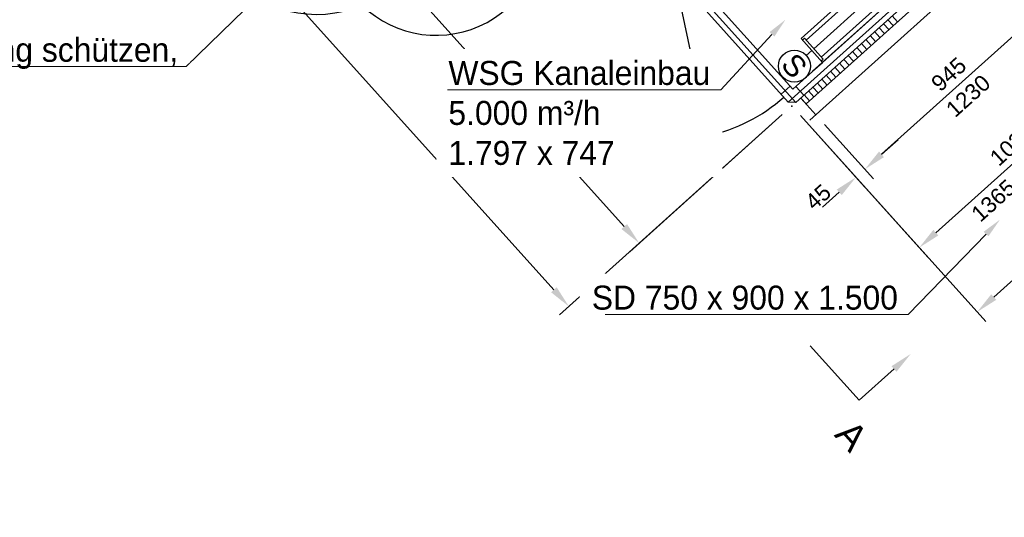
# Model space of a CAD drawing. Header units: millimetres. Extents: x -5775 to 84228, y -103402 to 6925.
# Tile 22 of 42: x 64142 to 67836, y -83159 to -81291. Entities that reach past the tile are written whole.
import ezdxf
from ezdxf import colors
from ezdxf.entities.mleader import LeaderData, LeaderLine
from ezdxf.enums import TextEntityAlignment as Align
from ezdxf.math import Vec2, Vec3

# ---------------------------------------------------------------- set-up
doc = ezdxf.new("R2010")
doc.units = ezdxf.units.MM
doc.header["$LTSCALE"] = 0.4
doc.layers.add('PI--XREF_Baukörper', color=252, linetype='Continuous', lineweight=18)
doc.layers.add('Pi_lü_Beschriftung', color=43, linetype='Continuous', lineweight=18)
doc.layers.add('RLT 1', color=253, linetype='Continuous')
doc.styles.add('Arial', font='arial.ttf', dxfattribs={"width": 0.95, "height": 1.8})
doc.styles.add('ROMANS8', font='arial.ttf')

# ---------------------------------------------------------------- blocks, each defined once
blk = doc.blocks.new('RLT1')
at = {"layer": 'RLT 1', "ltscale": 10}
for p, q in [((22226.6, -77946), (26146.5, -82304.7)), ((24596.5, -78869), (27054, -81601.5)), ((27025.7, -81600), (24595.1, -78897.2)), ((27042.5, -81551.3), (24645.2, -78885.7)), ((24065.3, -79459.7), (26410.4, -82067.3)), ((27073.8, -81361.8), (27627.7, -80863.6)), ((27092.9, -81368.1), (27632, -80883.3)), ((27025.7, -81600), (27795.3, -80907.9)), ((27745.1, -80919.4), (27042.5, -81551.3)), ((27054, -81601.5), (27793.8, -80936.1)), ((27793.8, -80936.1), (27054, -81601.5)), ((27745.1, -80919.4), (27116.8, -81484.4)), ((27121.3, -81399.7), (27660.4, -80914.9)), ((27092.6, -81607.1), (27795.3, -80975.2)), ((27149.7, -81431.3), (27688.8, -80946.5)), ((27107.1, -81668), (27854.4, -80996)), ((29211.1, -81060), (27796.9, -82331.8)), ((26597.8, -81124.1), (26725.3, -81725.7)), ((27415.8, -81276.1), (27435.9, -81298.4)), ((27953.4, -81276.6), (27375.6, -81796.1)), ((27382.8, -81305.8), (27402.8, -81328.1)), ((27399.3, -81290.9), (27419.3, -81313.2)), ((27333.2, -81350.4), (27353.2, -81372.7)), ((27349.7, -81335.5), (27369.8, -81357.8)), ((27366.2, -81320.7), (27386.3, -81343)), ((27154, -81451), (27073.8, -81361.8)), ((27086.2, -81360.7), (27078.8, -81367.3)), ((27156.4, -81438.7), (27086.2, -81360.7)), ((27300.1, -81380.1), (27320.2, -81402.4)), ((27316.7, -81365.2), (27336.7, -81387.5)), ((27113.9, -81406.4), (27093.4, -81424.8)), ((27267.1, -81409.8), (27287.1, -81432.1)), ((27283.6, -81395), (27303.7, -81417.3)), ((27116.8, -81484.4), (27154, -81451)), ((27149, -81445.4), (27156.4, -81438.7)), ((27217.5, -81454.4), (27237.6, -81476.7)), ((27234, -81439.6), (27254.1, -81461.9)), ((27250.6, -81424.7), (27270.6, -81447)), ((27184.5, -81484.1), (27204.5, -81506.4)), ((27201, -81469.3), (27221, -81491.6)), ((27134.9, -81528.7), (27154.9, -81551)), ((27151.4, -81513.9), (27171.5, -81536.2)), ((27167.9, -81499), (27188, -81521.3)), ((27579.6, -82090.2), (28224.2, -81510.4)), ((26999, -81570.2), (27032.5, -81540.1)), ((27083.7, -81574.7), (27053.6, -81541.3)), ((27101.8, -81558.4), (27121.9, -81580.7)), ((27118.4, -81543.6), (27138.4, -81565.9)), ((27054, -81601.5), (27025.7, -81600)), ((27072.6, -81584.8), (27129.4, -81648)), ((27072.6, -81584.8), (27092.6, -81607.1)), ((27085.3, -81573.3), (27105.4, -81595.6)), ((27003.4, -81646.9), (26166.9, -82399.2)), ((27003.4, -81646.9), (26430.9, -82161.8)), ((27071.2, -81650.5), (27311.8, -81918.1)), ((27071.2, -81650.5), (27549.2, -82182)), ((27071.2, -81650.5), (27766.5, -82423.7)), ((27161.5, -81683.6), (27345.3, -81888)), ((27161.5, -81683.6), (27345.3, -81888)), ((27375.6, -81796.1), (27438.1, -81740)), ((27217.3, -81938.6), (27154.8, -81994.7))]:
    blk.add_line(p, q, dxfattribs=at)
at = {"layer": 'RLT 1'}
blk.add_lwpolyline([(26718.2, -81553.3), (26739.6, -81650.9), (26681, -81663.8), (26659.6, -81566.1)], dxfattribs=at)
at = {"layer": 'RLT 1', "ltscale": 10}
blk.add_lwpolyline([(27422.6, -82601.7), (27291.7, -82719.4), (27107.9, -82514.9)], dxfattribs=at)
blk.add_circle((27048.8, -81464.9), 60, dxfattribs=at)
blk.add_arc((26597.8, -81124.1), 615, 281.966, 311.966, dxfattribs=at)
blk.add_point((27039.1, -81614.8), dxfattribs=at)
at = {"layer": 'RLT 1'}
for points in [[(27366.3, -81785.7), (27385, -81806.6), (27313.2, -81852.3)], [(27366.3, -81785.7), (27385, -81806.6), (27313.2, -81852.3)], [(27226.6, -81949), (27207.9, -81928.2), (27279.7, -81882.4)], [(26400, -82076.6), (26420.8, -82057.9), (26466.6, -82129.7)], [(27570.2, -82079.8), (27588.9, -82100.6), (27517.1, -82146.4)], [(26136, -82314), (26156.9, -82295.3), (26202.6, -82367.1)], [(27787.5, -82321.4), (27806.3, -82342.2), (27734.4, -82388)]]:
    blk.add_solid(points, dxfattribs=at)
at = {"layer": 'RLT 1', "ltscale": 10}
blk.add_solid([(27413.3, -82591.3), (27485.1, -82545.5), (27432, -82612.1)], dxfattribs=at)
at = {"layer": 'RLT 1', "style": 'Arial'}
for s, height, p in [('S', 80, (26994.2, -81462.3)), ('A', 100, (27195.4, -82851))]:
    blk.add_text(s, height=height, rotation=311.966, dxfattribs=at).set_placement(p)
at = {"layer": 'RLT 1', "ltscale": 10, "char_height": 60, "attachment_point": 5, "rotation": 41.966, "style": 'ROMANS8'}
for s, insert in [('\\A1;945', (27628, -81495.7)), ('\\A1;1230', (27701, -81577)), ('\\A1;1365 + GR 120', (27938.7, -81841.2)), ('\\A1;1035', (27865.4, -81759.7)), ('\\A1;45', (27137.7, -81956.3))]:
    blk.add_mtext(s, dxfattribs=dict(at, insert=insert))
at = {"layer": 'RLT 1', "ltscale": 10, "style": 'Arial'}
blk.add_attdef('TYP', text='', height=40, rotation=311.966, dxfattribs=at).set_placement((27302.2, -79589.5), align=Align.MIDDLE_CENTER)

msp = doc.modelspace()

# ---------------------------------------------------------------- block references
at = {"layer": 'PI--XREF_Baukörper'}
msp.add_blockref('RLT1', (40000, 0), dxfattribs=at)

# ---------------------------------------------------------------- next in the draw order: leaders
at = {"layer": 'Pi_lü_Beschriftung', "color": 1}
ml = msp.add_multileader_mtext('Standard', dxfattribs=at)
ml.set_content('RWA - Öffnung schützen,\\Pbuaseits', color=1, style='Arial')
ml.set_leader_properties(color=256, linetype='ByLayer', lineweight=-1)
ml.build(insert=Vec2(0, 0))
ml.multileader.update_dxf_attribs({"text_left_attachment_type": 6, "text_right_attachment_type": 6, "dogleg_length": 0.5, "arrow_head_size": 75, "scale": 50})
ctx = ml.context
ctx.base_point, ctx.scale, ctx.char_height, ctx.arrow_head_size, ctx.landing_gap_size, ctx.plane_origin = Vec3(63357.3, -81466.7), 50, 90, 75, 25, Vec3(63336.6, -82277.4)
ctx.left_attachment, ctx.right_attachment = 6, 6
notes = []
notes.append((ctx, [(1, (1, 1, 0), (64766.5, -81466.7), (-1, 0), 25, [(0, [(65245, -80999.6)], 0, [])])]))
ctx.mtext.insert, ctx.mtext.flow_direction = Vec3(63382.3, -81358.7), 5
ctx.mtext.has_bg_fill, ctx.mtext.bg_color, ctx.mtext.bg_scale_factor, ctx.mtext.bg_transparency, ctx.mtext.use_window_bg_color = 1, -1027028792, 1.5, 0, 1
at = {"layer": 'Pi_lü_Beschriftung'}
ml = msp.add_multileader_mtext('Standard', dxfattribs=at)
ml.set_content('SD 750 x 900 x 1.500', color=256, style='Arial')
ml.set_leader_properties(color=256, linetype='ByLayer', lineweight=-1)
ml.build(insert=Vec2(0, 0))
ml.multileader.update_dxf_attribs({"text_left_attachment_type": 6, "text_right_attachment_type": 6, "dogleg_length": 0.5, "arrow_head_size": 75, "scale": 50})
ctx = ml.context
ctx.base_point, ctx.scale, ctx.char_height, ctx.arrow_head_size, ctx.landing_gap_size, ctx.plane_origin = Vec3(66263.6, -82397), 50, 90, 75, 25, Vec3(66153.8, -83538)
ctx.left_attachment, ctx.right_attachment = 6, 6
notes.append((ctx, [(1, (1, 1, 0), (67476.3, -82397), (-1, 0), 25, [(0, [(67820, -82041.3)], 0, [])])]))
ctx.mtext.insert, ctx.mtext.flow_direction = Vec3(66288.6, -82289), 5
ctx.mtext.has_bg_fill, ctx.mtext.bg_color, ctx.mtext.bg_scale_factor, ctx.mtext.bg_transparency, ctx.mtext.use_window_bg_color = 1, -1027028792, 1.5, 0, 1
for ctx, leaders in notes:
    for number, flags, end, landing, length, lines in leaders:
        leader = LeaderData()
        leader.index, (leader.has_last_leader_line, leader.has_dogleg_vector, leader.attachment_direction) = number, flags
        leader.last_leader_point, leader.dogleg_vector, leader.dogleg_length = Vec3(end), Vec3(landing), length
        for number, points, colour, breaks in lines:
            line = LeaderLine()
            line.index, line.vertices, line.color, line.breaks = number, Vec3.list(points), colors.encode_raw_color(colour), breaks
            leader.lines.append(line)
        ctx.leaders.append(leader)

# ---------------------------------------------------------------- next in the draw order: leaders
ml = msp.add_multileader_mtext('Standard', dxfattribs=at)
ml.set_content('WSG Kanaleinbau\\P5.000 m³/h\\P1.797 x 747', color=256, style='Arial')
ml.set_leader_properties(color=256, linetype='ByLayer', lineweight=-1)
ml.build(insert=Vec2(0, 0))
ml.multileader.update_dxf_attribs({"text_left_attachment_type": 6, "text_right_attachment_type": 6, "dogleg_length": 0.5, "arrow_head_size": 75, "scale": 50})
ctx = ml.context
ctx.base_point, ctx.scale, ctx.char_height, ctx.arrow_head_size, ctx.landing_gap_size, ctx.plane_origin = Vec3(65725.6, -81553.7), 50, 90, 75, 25, Vec3(65235.8, -82694.7)
ctx.left_attachment, ctx.right_attachment = 6, 6
notes = []
notes.append((ctx, [(1, (1, 1, 0), (66773.2, -81553.7), (-1, 0), 25, [(0, [(67015.4, -81290.6)], 0, [])])]))
ctx.mtext.insert, ctx.mtext.flow_direction = Vec3(65750.6, -81445.7), 5
ctx.mtext.has_bg_fill, ctx.mtext.bg_color, ctx.mtext.bg_scale_factor, ctx.mtext.bg_transparency, ctx.mtext.use_window_bg_color = 1, -1027028792, 1.5, 0, 1
for ctx, leaders in notes:
    for number, flags, end, landing, length, lines in leaders:
        leader = LeaderData()
        leader.index, (leader.has_last_leader_line, leader.has_dogleg_vector, leader.attachment_direction) = number, flags
        leader.last_leader_point, leader.dogleg_vector, leader.dogleg_length = Vec3(end), Vec3(landing), length
        for number, points, colour, breaks in lines:
            line = LeaderLine()
            line.index, line.vertices, line.color, line.breaks = number, Vec3.list(points), colors.encode_raw_color(colour), breaks
            leader.lines.append(line)
        ctx.leaders.append(leader)

# ---------------------------------------------------------------- next in the draw order: linework, layer by layer
at = {"color": 1, "extrusion": (0, 0, -1)}
msp.add_lwpolyline([(-65493.1, -80019.5, -0.520567), (-64852.6, -80595.5, -0.703753), (-65427, -81237.1, -0.735506), (-66096, -80872.6, -0.520567), (-65677.4, -80224.5, -0.520567)], format="xyb", close=True, dxfattribs=at)

doc.saveas('drawing.dxf')
